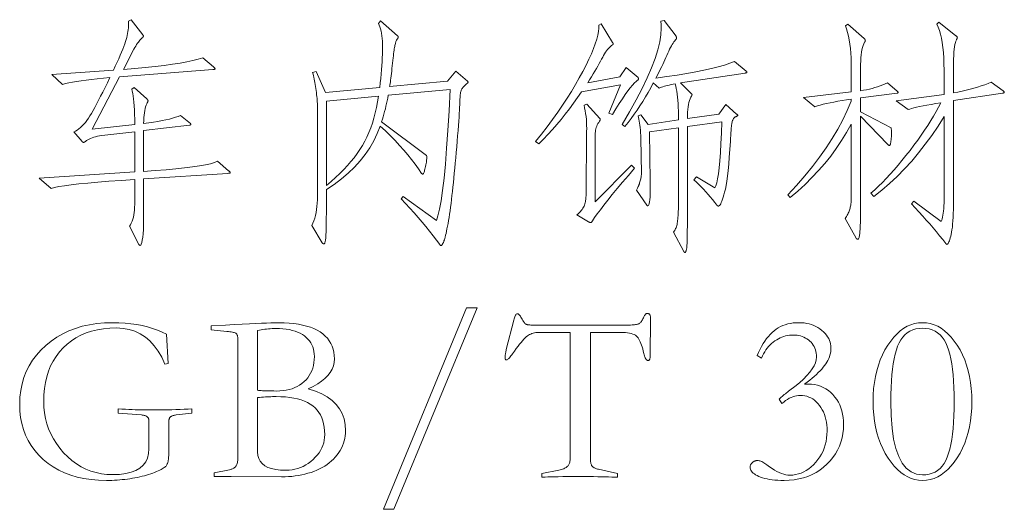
# Model space of a CAD drawing. Extents: x 0 to 1189, y 0 to 841.
# Tile 40 of 129: x 112 to 134, y 69 to 80. Entities that reach past the tile are written whole.
import ezdxf

# ---------------------------------------------------------------- set-up
doc = ezdxf.new("R2010")
doc.units = 0

msp = doc.modelspace()

# ---------------------------------------------------------------- linework, layer by layer
at = {"color": 7, "lineweight": 13}
for points in [[(116.814, 76.647), (116.821, 76.641), (116.827, 76.635), (116.833, 76.63), (116.837, 76.625), (116.841, 76.621), (116.845, 76.617), (116.847, 76.613), (116.849, 76.61), (116.85, 76.607), (116.851, 76.605), (116.85, 76.603), (116.849, 76.601), (116.846, 76.599), (116.842, 76.597), (116.837, 76.596), (116.832, 76.594), (116.825, 76.593), (116.817, 76.591), (116.808, 76.59), (116.798, 76.589), (114.961, 76.468), (114.961, 75.723), (114.96, 75.59), (114.958, 75.47), (114.954, 75.365), (114.948, 75.274), (114.941, 75.197), (114.932, 75.133), (114.922, 75.084), (114.91, 75.049), (114.897, 75.028), (114.882, 75.021), (114.878, 75.021), (114.875, 75.022), (114.873, 75.023), (114.87, 75.024), (114.867, 75.026), (114.864, 75.029), (114.862, 75.031), (114.86, 75.035), (114.857, 75.038), (114.855, 75.042), (114.649, 75.438), (114.671, 75.47), (114.691, 75.506), (114.709, 75.545), (114.724, 75.588), (114.736, 75.633), (114.747, 75.683), (114.755, 75.735), (114.761, 75.791), (114.764, 75.851), (114.765, 75.913), (114.765, 76.457), (114.473, 76.437), (114.204, 76.417), (113.961, 76.397), (113.742, 76.378), (113.547, 76.358), (113.378, 76.339), (113.232, 76.319), (113.112, 76.3), (113.016, 76.281), (112.944, 76.262), (112.686, 76.483), (114.765, 76.621), (114.765, 77.497), (114.048, 77.413), (114, 77.406), (113.956, 77.397), (113.914, 77.388), (113.874, 77.377), (113.838, 77.365), (113.804, 77.352), (113.772, 77.337), (113.743, 77.321), (113.717, 77.304), (113.694, 77.286), (113.689, 77.282), (113.684, 77.278), (113.679, 77.275), (113.674, 77.272), (113.67, 77.27), (113.666, 77.268), (113.662, 77.267), (113.658, 77.266), (113.655, 77.265), (113.652, 77.265), (113.648, 77.265), (113.645, 77.265), (113.642, 77.266), (113.639, 77.267), (113.636, 77.269), (113.633, 77.27), (113.629, 77.272), (113.626, 77.275), (113.623, 77.278), (113.62, 77.281), (113.435, 77.492), (113.474, 77.51), (113.512, 77.533), (113.549, 77.559), (113.585, 77.588), (113.621, 77.621), (113.656, 77.658), (113.69, 77.698), (113.724, 77.742), (113.757, 77.789), (113.789, 77.84), (113.822, 77.896), (113.857, 77.958), (113.895, 78.026), (113.935, 78.1), (113.978, 78.181), (114.023, 78.267), (114.07, 78.36), (114.12, 78.458), (114.172, 78.563), (114.227, 78.674), (114.083, 78.661), (113.947, 78.648), (113.821, 78.634), (113.704, 78.62), (113.596, 78.606), (113.497, 78.591), (113.407, 78.575), (113.327, 78.559), (113.255, 78.543), (113.192, 78.526), (112.96, 78.743), (114.301, 78.838), (114.343, 78.925), (114.381, 79.008), (114.417, 79.087), (114.45, 79.161), (114.479, 79.23), (114.506, 79.295), (114.529, 79.355), (114.549, 79.411), (114.566, 79.462), (114.581, 79.508), (114.593, 79.552), (114.603, 79.595), (114.612, 79.637), (114.619, 79.678), (114.624, 79.718), (114.628, 79.757), (114.631, 79.795), (114.631, 79.833), (114.631, 79.869), (114.628, 79.904), (114.692, 79.936), (114.94, 79.609), (114.943, 79.605), (114.945, 79.602), (114.948, 79.599), (114.95, 79.596), (114.952, 79.593), (114.953, 79.59), (114.954, 79.586), (114.955, 79.583), (114.955, 79.58), (114.956, 79.577), (114.955, 79.574), (114.954, 79.57), (114.953, 79.567), (114.951, 79.563), (114.949, 79.56), (114.946, 79.556), (114.943, 79.552), (114.939, 79.548), (114.934, 79.544), (114.929, 79.54), (114.913, 79.527), (114.897, 79.511), (114.88, 79.493), (114.862, 79.472), (114.845, 79.449), (114.826, 79.423), (114.808, 79.394), (114.789, 79.363), (114.769, 79.329), (114.75, 79.292), (114.523, 78.854), (114.768, 78.874), (114.997, 78.896), (115.211, 78.919), (115.408, 78.942), (115.589, 78.967), (115.754, 78.993), (115.903, 79.02), (116.036, 79.048), (116.153, 79.077), (116.254, 79.107), (116.486, 78.906), (116.492, 78.901), (116.498, 78.896), (116.503, 78.892), (116.507, 78.887), (116.51, 78.883), (116.513, 78.88), (116.515, 78.876), (116.517, 78.873), (116.518, 78.87), (116.518, 78.867), (116.518, 78.864), (116.516, 78.862), (116.514, 78.86), (116.511, 78.858), (116.506, 78.856), (116.501, 78.854), (116.495, 78.852), (116.488, 78.851), (116.48, 78.85), (116.471, 78.848), (114.433, 78.69), (113.836, 77.55), (114.765, 77.655), (114.765, 77.768), (114.763, 77.872), (114.76, 77.968), (114.755, 78.057), (114.75, 78.137), (114.743, 78.21), (114.734, 78.274), (114.725, 78.331), (114.714, 78.38), (114.702, 78.421), (114.755, 78.458), (115.029, 78.21), (115.034, 78.205), (115.039, 78.201), (115.043, 78.197), (115.046, 78.193), (115.049, 78.189), (115.052, 78.185), (115.053, 78.181), (115.055, 78.178), (115.056, 78.174), (115.056, 78.17), (115.056, 78.166), (115.055, 78.162), (115.054, 78.158), (115.053, 78.154), (115.052, 78.15), (115.05, 78.145), (115.048, 78.14), (115.046, 78.135), (115.043, 78.13), (115.04, 78.125), (115.027, 78.101), (115.015, 78.072), (115.004, 78.038), (114.994, 78), (114.986, 77.958), (114.979, 77.91), (114.972, 77.859), (114.967, 77.803), (114.963, 77.742), (114.961, 77.676), (115.071, 77.691), (115.175, 77.705), (115.272, 77.721), (115.363, 77.737), (115.446, 77.754), (115.523, 77.772), (115.593, 77.791), (115.657, 77.81), (115.713, 77.83), (115.763, 77.851), (115.98, 77.676), (115.982, 77.674), (115.983, 77.672), (115.985, 77.67), (115.986, 77.668), (115.988, 77.666), (115.989, 77.664), (115.989, 77.662), (115.99, 77.66), (115.99, 77.657), (115.99, 77.655), (115.99, 77.653), (115.989, 77.651), (115.988, 77.649), (115.986, 77.648), (115.984, 77.646), (115.981, 77.645), (115.977, 77.643), (115.973, 77.642), (115.969, 77.641), (115.964, 77.64), (114.961, 77.523), (114.961, 76.631), (115.215, 76.649), (115.449, 76.667), (115.662, 76.687), (115.854, 76.707), (116.026, 76.729), (116.176, 76.752), (116.306, 76.775), (116.415, 76.8), (116.503, 76.826), (116.571, 76.853)], [(121.765, 78.817), (122.019, 78.6), (122.022, 78.597), (122.025, 78.594), (122.027, 78.591), (122.029, 78.588), (122.031, 78.586), (122.032, 78.583), (122.033, 78.581), (122.034, 78.578), (122.035, 78.576), (122.035, 78.574), (122.035, 78.572), (122.034, 78.57), (122.033, 78.568), (122.032, 78.565), (122.031, 78.563), (122.029, 78.561), (122.027, 78.559), (122.025, 78.557), (122.022, 78.555), (122.019, 78.553), (121.999, 78.536), (121.98, 78.52), (121.963, 78.504), (121.947, 78.488), (121.933, 78.473), (121.921, 78.458), (121.91, 78.444), (121.901, 78.429), (121.893, 78.416), (121.887, 78.402), (121.882, 78.388), (121.877, 78.37), (121.873, 78.35), (121.869, 78.327), (121.866, 78.301), (121.863, 78.272), (121.86, 78.24), (121.858, 78.206), (121.856, 78.168), (121.855, 78.128), (121.854, 78.082), (121.851, 78.028), (121.848, 77.965), (121.843, 77.893), (121.838, 77.814), (121.832, 77.726), (121.825, 77.629), (121.816, 77.524), (121.807, 77.41), (121.797, 77.288), (121.787, 77.164), (121.776, 77.043), (121.766, 76.925), (121.755, 76.811), (121.745, 76.7), (121.735, 76.592), (121.725, 76.488), (121.714, 76.387), (121.704, 76.29), (121.694, 76.196), (121.684, 76.105), (121.674, 76.018), (121.663, 75.934), (121.653, 75.853), (121.642, 75.775), (121.631, 75.701), (121.62, 75.63), (121.609, 75.563), (121.598, 75.499), (121.586, 75.438), (121.575, 75.381), (121.564, 75.329), (121.554, 75.282), (121.544, 75.24), (121.535, 75.202), (121.526, 75.169), (121.518, 75.141), (121.51, 75.117), (121.503, 75.098), (121.496, 75.084), (121.49, 75.073), (121.485, 75.063), (121.48, 75.054), (121.475, 75.046), (121.471, 75.04), (121.468, 75.034), (121.465, 75.029), (121.462, 75.025), (121.461, 75.023), (121.459, 75.021), (121.458, 75.02), (121.457, 75.019), (121.456, 75.018), (121.454, 75.018), (121.453, 75.017), (121.451, 75.017), (121.449, 75.016), (121.447, 75.016), (121.446, 75.016), (121.443, 75.016), (121.441, 75.016), (121.439, 75.017), (121.437, 75.018), (121.434, 75.019), (121.432, 75.021), (121.429, 75.023), (121.426, 75.026), (121.423, 75.029), (121.42, 75.033), (121.417, 75.037), (121.346, 75.134), (121.272, 75.232), (121.195, 75.331), (121.116, 75.43), (121.033, 75.529), (120.948, 75.629), (120.859, 75.73), (120.768, 75.831), (120.674, 75.933), (120.578, 76.035), (120.62, 76.082), (121.343, 75.56), (121.379, 75.664), (121.414, 75.809), (121.448, 75.994), (121.48, 76.219), (121.511, 76.485), (121.54, 76.79), (121.568, 77.136), (121.595, 77.523), (121.62, 77.949), (121.644, 78.416), (120.293, 78.289), (120.282, 78.229), (120.27, 78.17), (120.258, 78.111), (120.244, 78.052), (120.231, 77.995), (120.216, 77.937), (120.201, 77.881), (120.184, 77.824), (120.168, 77.769), (120.15, 77.713), (121.132, 76.98), (121.134, 76.965), (121.134, 76.948), (121.134, 76.929), (121.133, 76.909), (121.131, 76.886), (121.128, 76.861), (121.125, 76.834), (121.12, 76.806), (121.115, 76.775), (121.108, 76.742), (121.101, 76.71), (121.095, 76.681), (121.088, 76.656), (121.082, 76.634), (121.076, 76.615), (121.07, 76.6), (121.064, 76.588), (121.058, 76.58), (121.053, 76.575), (121.048, 76.573), (121.044, 76.573), (121.041, 76.574), (121.038, 76.575), (121.036, 76.576), (121.033, 76.577), (121.03, 76.579), (121.028, 76.581), (121.026, 76.583), (121.023, 76.586), (121.021, 76.589), (120.954, 76.689), (120.882, 76.789), (120.805, 76.89), (120.722, 76.992), (120.634, 77.094), (120.542, 77.198), (120.444, 77.302), (120.34, 77.407), (120.232, 77.512), (120.118, 77.618), (120.054, 77.456), (119.979, 77.3), (119.891, 77.148), (119.792, 77.002), (119.68, 76.861), (119.557, 76.725), (119.422, 76.595), (119.275, 76.47), (119.117, 76.35), (118.946, 76.235), (118.946, 76.054), (118.946, 75.889), (118.945, 75.74), (118.944, 75.609), (118.942, 75.494), (118.941, 75.395), (118.939, 75.314), (118.936, 75.249), (118.934, 75.2), (118.931, 75.169), (118.927, 75.147), (118.924, 75.127), (118.921, 75.11), (118.917, 75.095), (118.913, 75.082), (118.91, 75.071), (118.906, 75.063), (118.902, 75.057), (118.898, 75.054), (118.894, 75.053), (118.89, 75.053), (118.885, 75.054), (118.881, 75.055), (118.878, 75.056), (118.874, 75.058), (118.87, 75.06), (118.867, 75.063), (118.863, 75.066), (118.86, 75.07), (118.857, 75.074), (118.63, 75.454), (118.653, 75.504), (118.673, 75.557), (118.692, 75.613), (118.707, 75.673), (118.721, 75.735), (118.732, 75.801), (118.74, 75.869), (118.746, 75.941), (118.75, 76.015), (118.751, 76.093), (118.751, 78.02), (118.751, 78.049), (118.75, 78.08), (118.749, 78.113), (118.746, 78.148), (118.744, 78.184), (118.741, 78.222), (118.737, 78.262), (118.733, 78.303), (118.728, 78.347), (118.722, 78.392), (118.716, 78.437), (118.71, 78.481), (118.703, 78.524), (118.696, 78.565), (118.688, 78.605), (118.681, 78.644), (118.672, 78.681), (118.664, 78.717), (118.655, 78.752), (118.646, 78.785), (118.725, 78.806), (118.925, 78.347), (120.108, 78.458), (120.12, 78.56), (120.131, 78.658), (120.14, 78.754), (120.148, 78.846), (120.155, 78.935), (120.161, 79.021), (120.165, 79.103), (120.169, 79.182), (120.171, 79.259), (120.171, 79.331), (120.17, 79.401), (120.168, 79.466), (120.163, 79.528), (120.157, 79.586), (120.149, 79.64), (120.139, 79.69), (120.127, 79.736), (120.114, 79.778), (120.099, 79.817), (120.081, 79.851), (120.129, 79.91), (120.498, 79.587), (120.502, 79.584), (120.504, 79.581), (120.507, 79.578), (120.509, 79.575), (120.51, 79.572), (120.512, 79.569), (120.513, 79.567), (120.514, 79.564), (120.514, 79.561), (120.514, 79.558), (120.514, 79.556), (120.513, 79.552), (120.512, 79.548), (120.51, 79.544), (120.507, 79.539), (120.504, 79.533), (120.5, 79.527), (120.496, 79.52), (120.491, 79.513), (120.485, 79.506), (120.48, 79.497), (120.474, 79.487), (120.469, 79.475), (120.463, 79.463), (120.458, 79.448), (120.453, 79.432), (120.449, 79.415), (120.444, 79.397), (120.439, 79.377), (120.435, 79.355), (120.431, 79.331), (120.426, 79.303), (120.422, 79.271), (120.417, 79.234), (120.411, 79.194), (120.406, 79.15), (120.4, 79.102), (120.395, 79.049), (120.389, 78.993), (120.382, 78.933), (120.376, 78.872), (120.37, 78.815), (120.364, 78.761), (120.358, 78.711), (120.352, 78.664), (120.346, 78.62), (120.341, 78.58), (120.335, 78.543), (120.33, 78.509), (120.324, 78.479), (121.586, 78.595)], [(128.1, 78.817), (128.103, 78.814), (128.106, 78.811), (128.108, 78.808), (128.11, 78.805), (128.112, 78.802), (128.114, 78.8), (128.115, 78.797), (128.116, 78.795), (128.116, 78.793), (128.116, 78.79), (128.116, 78.788), (128.115, 78.786), (128.113, 78.784), (128.11, 78.783), (128.107, 78.781), (128.103, 78.78), (128.098, 78.778), (128.092, 78.777), (128.086, 78.776), (128.079, 78.775), (126.67, 78.558), (126.902, 78.331), (126.905, 78.328), (126.908, 78.325), (126.91, 78.322), (126.912, 78.319), (126.914, 78.316), (126.915, 78.313), (126.916, 78.31), (126.917, 78.307), (126.918, 78.305), (126.918, 78.302), (126.918, 78.299), (126.917, 78.297), (126.917, 78.294), (126.916, 78.291), (126.915, 78.288), (126.914, 78.285), (126.913, 78.282), (126.911, 78.279), (126.909, 78.276), (126.907, 78.273), (126.89, 78.246), (126.875, 78.215), (126.861, 78.178), (126.85, 78.136), (126.84, 78.09), (126.832, 78.038), (126.826, 77.981), (126.821, 77.92), (126.818, 77.853), (126.817, 77.782), (127.504, 77.877), (127.657, 78.088), (127.889, 77.882), (127.894, 77.879), (127.899, 77.876), (127.903, 77.873), (127.906, 77.87), (127.909, 77.867), (127.911, 77.864), (127.913, 77.861), (127.914, 77.859), (127.915, 77.856), (127.916, 77.853), (127.915, 77.851), (127.914, 77.848), (127.911, 77.845), (127.908, 77.842), (127.904, 77.839), (127.899, 77.836), (127.894, 77.832), (127.887, 77.829), (127.879, 77.825), (127.871, 77.822), (127.862, 77.817), (127.854, 77.812), (127.846, 77.806), (127.838, 77.799), (127.831, 77.791), (127.824, 77.782), (127.818, 77.772), (127.812, 77.762), (127.807, 77.75), (127.802, 77.737), (127.797, 77.723), (127.793, 77.706), (127.789, 77.686), (127.785, 77.665), (127.782, 77.64), (127.778, 77.613), (127.775, 77.584), (127.772, 77.552), (127.77, 77.518), (127.768, 77.481), (127.756, 77.288), (127.744, 77.108), (127.731, 76.943), (127.718, 76.791), (127.704, 76.654), (127.69, 76.53), (127.676, 76.421), (127.661, 76.326), (127.646, 76.244), (127.63, 76.177), (127.615, 76.12), (127.6, 76.069), (127.585, 76.024), (127.571, 75.985), (127.557, 75.952), (127.543, 75.924), (127.53, 75.903), (127.517, 75.888), (127.505, 75.879), (127.493, 75.876), (127.49, 75.877), (127.487, 75.877), (127.484, 75.878), (127.481, 75.88), (127.477, 75.882), (127.474, 75.884), (127.471, 75.887), (127.468, 75.89), (127.465, 75.893), (127.462, 75.897), (127.414, 75.958), (127.365, 76.017), (127.317, 76.075), (127.267, 76.132), (127.217, 76.188), (127.167, 76.242), (127.116, 76.295), (127.065, 76.347), (127.013, 76.397), (126.96, 76.446), (127.013, 76.51), (127.419, 76.272), (127.44, 76.315), (127.459, 76.38), (127.477, 76.468), (127.494, 76.578), (127.509, 76.71), (127.523, 76.865), (127.536, 77.042), (127.548, 77.242), (127.558, 77.464), (127.567, 77.708), (126.817, 77.608), (126.817, 75.66), (126.817, 75.545), (126.817, 75.439), (126.816, 75.344), (126.815, 75.26), (126.814, 75.185), (126.812, 75.12), (126.81, 75.066), (126.807, 75.021), (126.805, 74.987), (126.802, 74.963), (126.798, 74.945), (126.795, 74.929), (126.792, 74.915), (126.789, 74.902), (126.785, 74.892), (126.782, 74.883), (126.778, 74.877), (126.775, 74.872), (126.771, 74.869), (126.767, 74.868), (126.764, 74.868), (126.76, 74.869), (126.757, 74.87), (126.754, 74.871), (126.751, 74.873), (126.748, 74.876), (126.745, 74.878), (126.743, 74.882), (126.741, 74.885), (126.738, 74.889), (126.517, 75.311), (126.529, 75.328), (126.54, 75.346), (126.551, 75.364), (126.561, 75.385), (126.569, 75.406), (126.577, 75.428), (126.585, 75.452), (126.591, 75.477), (126.596, 75.503), (126.601, 75.531), (126.605, 75.56), (126.609, 75.593), (126.612, 75.63), (126.615, 75.67), (126.617, 75.713), (126.619, 75.76), (126.62, 75.81), (126.621, 75.864), (126.622, 75.921), (126.622, 75.982), (126.622, 77.581), (125.994, 77.492), (126.005, 76.42), (126.006, 76.318), (126.006, 76.226), (126.005, 76.145), (126.002, 76.075), (125.998, 76.016), (125.992, 75.968), (125.986, 75.93), (125.978, 75.903), (125.968, 75.887), (125.957, 75.882), (125.954, 75.882), (125.951, 75.882), (125.948, 75.883), (125.945, 75.884), (125.942, 75.886), (125.94, 75.887), (125.937, 75.889), (125.935, 75.892), (125.933, 75.894), (125.931, 75.897), (125.704, 76.225), (125.713, 76.239), (125.722, 76.254), (125.731, 76.27), (125.739, 76.286), (125.747, 76.304), (125.755, 76.322), (125.762, 76.341), (125.77, 76.362), (125.776, 76.382), (125.783, 76.404), (125.789, 76.426), (125.794, 76.447), (125.799, 76.467), (125.803, 76.486), (125.807, 76.505), (125.809, 76.522), (125.812, 76.539), (125.813, 76.555), (125.814, 76.57), (125.814, 76.584), (125.804, 77.354), (125.801, 77.416), (125.798, 77.475), (125.794, 77.532), (125.789, 77.585), (125.783, 77.636), (125.776, 77.683), (125.768, 77.728), (125.76, 77.77), (125.751, 77.809), (125.741, 77.845), (125.804, 77.867), (125.962, 77.655), (126.622, 77.756), (126.622, 77.861), (126.621, 77.947), (126.619, 78.028), (126.616, 78.106), (126.61, 78.18), (126.604, 78.249), (126.596, 78.315), (126.586, 78.376), (126.575, 78.434), (126.562, 78.487), (126.548, 78.537), (126.504, 78.529), (126.462, 78.522), (126.422, 78.513), (126.384, 78.505), (126.349, 78.496), (126.316, 78.487), (126.285, 78.477), (126.256, 78.468), (126.229, 78.458), (126.205, 78.447), (126.073, 78.558), (126.018, 78.455), (125.961, 78.353), (125.902, 78.254), (125.843, 78.156), (125.781, 78.061), (125.719, 77.967), (125.655, 77.876), (125.59, 77.786), (125.523, 77.699), (125.456, 77.613), (125.392, 77.655), (125.555, 77.932), (125.7, 78.194), (125.828, 78.44), (125.939, 78.672), (126.034, 78.889), (126.111, 79.091), (126.17, 79.279), (126.213, 79.451), (126.239, 79.609), (126.247, 79.751), (126.247, 79.766), (126.247, 79.781), (126.246, 79.796), (126.246, 79.811), (126.245, 79.826), (126.244, 79.842), (126.242, 79.857), (126.241, 79.873), (126.239, 79.888), (126.237, 79.904), (126.311, 79.92), (126.569, 79.577), (126.571, 79.573), (126.573, 79.569), (126.575, 79.564), (126.576, 79.56), (126.577, 79.556), (126.578, 79.553), (126.579, 79.549), (126.58, 79.545), (126.58, 79.541), (126.58, 79.537), (126.58, 79.534), (126.579, 79.53), (126.578, 79.526), (126.577, 79.522), (126.575, 79.518), (126.572, 79.514), (126.57, 79.51), (126.566, 79.506), (126.563, 79.502), (126.559, 79.498), (126.542, 79.477), (126.524, 79.454), (126.506, 79.427), (126.488, 79.398), (126.469, 79.366), (126.45, 79.33), (126.43, 79.292), (126.41, 79.251), (126.39, 79.207), (126.369, 79.16), (126.347, 79.111), (126.326, 79.062), (126.303, 79.013), (126.28, 78.964), (126.257, 78.914), (126.233, 78.865), (126.208, 78.815), (126.183, 78.765), (126.157, 78.714), (126.131, 78.664), (126.371, 78.696), (126.595, 78.729), (126.804, 78.763), (126.999, 78.798), (127.178, 78.834), (127.342, 78.871), (127.491, 78.909), (127.625, 78.947), (127.743, 78.987), (127.847, 79.028)], [(133.701, 78.384), (133.706, 78.381), (133.711, 78.378), (133.715, 78.375), (133.718, 78.372), (133.721, 78.369), (133.724, 78.366), (133.725, 78.363), (133.727, 78.36), (133.727, 78.357), (133.728, 78.355), (133.727, 78.352), (133.726, 78.35), (133.724, 78.348), (133.722, 78.346), (133.719, 78.344), (133.714, 78.342), (133.71, 78.34), (133.704, 78.339), (133.698, 78.337), (133.691, 78.336), (132.619, 78.173), (132.619, 75.998), (132.619, 75.897), (132.617, 75.803), (132.615, 75.714), (132.611, 75.632), (132.607, 75.555), (132.601, 75.484), (132.595, 75.42), (132.587, 75.361), (132.579, 75.308), (132.569, 75.261), (132.559, 75.22), (132.549, 75.182), (132.54, 75.15), (132.53, 75.121), (132.521, 75.097), (132.512, 75.077), (132.503, 75.062), (132.494, 75.051), (132.485, 75.044), (132.477, 75.042), (132.474, 75.042), (132.472, 75.043), (132.47, 75.044), (132.467, 75.046), (132.465, 75.048), (132.462, 75.05), (132.459, 75.053), (132.456, 75.056), (132.453, 75.059), (132.45, 75.063), (132.385, 75.147), (132.317, 75.231), (132.248, 75.316), (132.176, 75.401), (132.102, 75.487), (132.026, 75.573), (131.948, 75.66), (131.867, 75.748), (131.785, 75.835), (131.701, 75.924), (131.753, 75.987), (132.35, 75.544), (132.362, 75.569), (132.373, 75.6), (132.382, 75.635), (132.39, 75.675), (132.397, 75.719), (132.403, 75.769), (132.408, 75.823), (132.411, 75.882), (132.413, 75.945), (132.413, 76.014), (132.413, 77.83), (132.282, 77.619), (132.146, 77.417), (132.005, 77.222), (131.859, 77.036), (131.709, 76.857), (131.553, 76.686), (131.393, 76.523), (131.227, 76.368), (131.057, 76.221), (130.882, 76.082), (130.819, 76.156), (130.902, 76.231), (130.985, 76.31), (131.069, 76.393), (131.153, 76.48), (131.238, 76.572), (131.324, 76.667), (131.41, 76.767), (131.496, 76.871), (131.584, 76.979), (131.672, 77.09), (131.758, 77.203), (131.84, 77.314), (131.917, 77.423), (131.991, 77.53), (132.06, 77.634), (132.125, 77.737), (132.187, 77.837), (132.243, 77.935), (132.296, 78.031), (132.345, 78.125), (132.235, 78.108), (132.134, 78.092), (132.041, 78.076), (131.957, 78.061), (131.881, 78.046), (131.814, 78.031), (131.756, 78.017), (131.706, 78.004), (131.665, 77.99), (131.632, 77.977), (131.368, 78.167), (132.413, 78.305), (132.413, 78.838), (132.412, 78.973), (132.407, 79.101), (132.399, 79.22), (132.388, 79.332), (132.374, 79.436), (132.356, 79.532), (132.336, 79.619), (132.312, 79.699), (132.285, 79.771), (132.255, 79.836), (132.302, 79.883), (132.672, 79.587), (132.678, 79.583), (132.683, 79.579), (132.688, 79.575), (132.692, 79.571), (132.696, 79.567), (132.699, 79.563), (132.701, 79.559), (132.702, 79.555), (132.703, 79.552), (132.704, 79.548), (132.703, 79.544), (132.703, 79.54), (132.702, 79.536), (132.7, 79.531), (132.698, 79.526), (132.696, 79.521), (132.693, 79.516), (132.69, 79.51), (132.687, 79.504), (132.683, 79.498), (132.67, 79.471), (132.66, 79.437), (132.65, 79.395), (132.642, 79.347), (132.635, 79.291), (132.629, 79.227), (132.625, 79.157), (132.622, 79.079), (132.62, 78.994), (132.619, 78.901), (132.619, 78.342), (132.714, 78.36), (132.806, 78.38), (132.895, 78.4), (132.982, 78.422), (133.065, 78.445), (133.146, 78.468), (133.224, 78.493), (133.3, 78.519), (133.373, 78.546), (133.443, 78.574)], [(125.741, 78.674), (125.743, 78.672), (125.744, 78.67), (125.746, 78.667), (125.747, 78.665), (125.748, 78.662), (125.749, 78.66), (125.75, 78.657), (125.751, 78.654), (125.751, 78.651), (125.751, 78.648), (125.751, 78.645), (125.75, 78.641), (125.749, 78.638), (125.748, 78.635), (125.746, 78.632), (125.744, 78.629), (125.741, 78.626), (125.738, 78.622), (125.734, 78.619), (125.73, 78.616), (125.698, 78.593), (125.661, 78.558), (125.619, 78.511), (125.571, 78.454), (125.519, 78.385), (125.461, 78.305), (125.399, 78.214), (125.331, 78.111), (125.259, 77.997), (125.181, 77.872), (125.107, 77.903), (125.36, 78.516), (124.511, 78.363), (124.423, 78.238), (124.335, 78.117), (124.245, 77.997), (124.154, 77.88), (124.062, 77.766), (123.968, 77.655), (123.873, 77.545), (123.777, 77.439), (123.68, 77.335), (123.581, 77.233), (123.508, 77.281), (123.637, 77.444), (123.76, 77.605), (123.877, 77.764), (123.989, 77.92), (124.095, 78.074), (124.195, 78.226), (124.289, 78.375), (124.378, 78.522), (124.46, 78.667), (124.537, 78.809), (124.607, 78.946), (124.669, 79.075), (124.724, 79.195), (124.77, 79.308), (124.809, 79.413), (124.84, 79.509), (124.863, 79.598), (124.878, 79.678), (124.886, 79.75), (124.885, 79.814), (124.938, 79.846), (125.186, 79.44), (125.189, 79.436), (125.192, 79.432), (125.194, 79.428), (125.196, 79.424), (125.198, 79.421), (125.2, 79.418), (125.201, 79.415), (125.201, 79.413), (125.202, 79.41), (125.202, 79.408), (125.202, 79.406), (125.201, 79.404), (125.201, 79.402), (125.2, 79.4), (125.198, 79.397), (125.196, 79.395), (125.194, 79.393), (125.192, 79.391), (125.189, 79.389), (125.186, 79.387), (125.164, 79.371), (125.142, 79.353), (125.12, 79.332), (125.098, 79.309), (125.077, 79.284), (125.055, 79.256), (125.034, 79.226), (125.012, 79.194), (124.991, 79.16), (124.97, 79.123), (124.947, 79.077), (124.921, 79.03), (124.894, 78.979), (124.864, 78.927), (124.833, 78.872), (124.799, 78.815), (124.763, 78.756), (124.725, 78.694), (124.685, 78.63), (124.643, 78.563), (125.345, 78.69), (125.482, 78.896)], [(131.394, 78.379), (131.398, 78.374), (131.402, 78.371), (131.405, 78.367), (131.408, 78.364), (131.41, 78.361), (131.412, 78.358), (131.414, 78.355), (131.415, 78.353), (131.415, 78.351), (131.416, 78.35), (131.415, 78.348), (131.414, 78.346), (131.413, 78.345), (131.411, 78.344), (131.409, 78.342), (131.406, 78.341), (131.403, 78.34), (131.399, 78.339), (131.394, 78.337), (131.389, 78.336), (130.592, 78.231), (130.592, 77.93), (131.262, 77.581), (131.263, 77.566), (131.264, 77.55), (131.265, 77.535), (131.266, 77.52), (131.266, 77.505), (131.267, 77.49), (131.267, 77.476), (131.268, 77.462), (131.268, 77.447), (131.268, 77.434), (131.268, 77.42), (131.267, 77.406), (131.267, 77.391), (131.266, 77.376), (131.264, 77.361), (131.263, 77.346), (131.261, 77.33), (131.259, 77.314), (131.257, 77.297), (131.255, 77.281), (131.252, 77.264), (131.249, 77.25), (131.246, 77.237), (131.244, 77.226), (131.241, 77.217), (131.238, 77.21), (131.235, 77.204), (131.232, 77.199), (131.229, 77.197), (131.225, 77.196), (131.222, 77.196), (131.219, 77.197), (131.216, 77.198), (131.212, 77.199), (131.208, 77.201), (131.205, 77.204), (131.201, 77.206), (131.197, 77.21), (131.193, 77.213), (131.189, 77.217), (130.592, 77.835), (130.592, 75.85), (130.592, 75.772), (130.591, 75.7), (130.591, 75.632), (130.59, 75.569), (130.589, 75.512), (130.587, 75.46), (130.586, 75.412), (130.584, 75.37), (130.581, 75.333), (130.579, 75.301), (130.576, 75.273), (130.573, 75.248), (130.569, 75.226), (130.564, 75.206), (130.56, 75.19), (130.554, 75.177), (130.549, 75.166), (130.542, 75.159), (130.536, 75.155), (130.529, 75.153), (130.525, 75.153), (130.522, 75.154), (130.519, 75.155), (130.516, 75.157), (130.513, 75.16), (130.51, 75.163), (130.507, 75.166), (130.503, 75.17), (130.5, 75.174), (130.497, 75.179), (130.259, 75.607), (130.275, 75.63), (130.289, 75.653), (130.302, 75.676), (130.314, 75.698), (130.325, 75.721), (130.335, 75.743), (130.344, 75.765), (130.352, 75.786), (130.359, 75.808), (130.365, 75.829), (130.37, 75.851), (130.375, 75.874), (130.378, 75.9), (130.382, 75.927), (130.385, 75.955), (130.387, 75.986), (130.389, 76.018), (130.39, 76.052), (130.391, 76.087), (130.391, 76.124), (130.391, 77.661), (130.29, 77.48), (130.181, 77.305), (130.065, 77.134), (129.943, 76.967), (129.813, 76.805), (129.677, 76.648), (129.533, 76.496), (129.383, 76.348), (129.225, 76.205), (129.061, 76.066), (129.008, 76.124), (129.198, 76.328), (129.376, 76.532), (129.543, 76.736), (129.698, 76.94), (129.842, 77.143), (129.975, 77.347), (130.096, 77.551), (130.206, 77.755), (130.304, 77.958), (130.391, 78.162), (130.391, 78.204), (130.289, 78.189), (130.192, 78.174), (130.1, 78.159), (130.013, 78.143), (129.931, 78.127), (129.854, 78.11), (129.781, 78.093), (129.714, 78.076), (129.652, 78.059), (129.594, 78.041), (129.351, 78.241), (130.391, 78.363), (130.391, 78.875), (130.39, 78.991), (130.386, 79.103), (130.38, 79.209), (130.371, 79.31), (130.36, 79.405), (130.346, 79.496), (130.329, 79.581), (130.31, 79.66), (130.289, 79.735), (130.265, 79.804), (130.318, 79.836), (130.671, 79.524), (130.676, 79.52), (130.681, 79.516), (130.685, 79.512), (130.688, 79.508), (130.691, 79.504), (130.693, 79.5), (130.695, 79.496), (130.697, 79.492), (130.697, 79.488), (130.698, 79.485), (130.697, 79.481), (130.697, 79.477), (130.696, 79.473), (130.695, 79.469), (130.694, 79.465), (130.692, 79.461), (130.69, 79.457), (130.687, 79.453), (130.685, 79.449), (130.682, 79.445), (130.665, 79.412), (130.649, 79.374), (130.636, 79.33), (130.624, 79.282), (130.614, 79.229), (130.606, 79.17), (130.6, 79.106), (130.596, 79.038), (130.593, 78.964), (130.592, 78.885), (130.592, 78.389), (130.658, 78.399), (130.722, 78.411), (130.785, 78.425), (130.846, 78.44), (130.906, 78.456), (130.965, 78.475), (131.021, 78.494), (131.077, 78.516), (131.131, 78.539), (131.183, 78.563)], [(120.081, 78.268), (118.946, 78.162), (118.946, 76.325), (119.048, 76.411), (119.145, 76.497), (119.237, 76.583), (119.323, 76.67), (119.404, 76.757), (119.48, 76.844), (119.55, 76.931), (119.615, 77.019), (119.676, 77.108), (119.73, 77.196), (119.781, 77.287), (119.828, 77.381), (119.872, 77.479), (119.912, 77.58), (119.949, 77.686), (119.982, 77.795), (120.012, 77.907), (120.039, 78.024), (120.062, 78.144)], [(125.667, 76.705), (125.53, 76.546), (125.404, 76.397), (125.287, 76.258), (125.18, 76.128), (125.083, 76.008), (124.996, 75.898), (124.919, 75.798), (124.852, 75.707), (124.795, 75.626), (124.748, 75.554), (124.744, 75.547), (124.74, 75.541), (124.735, 75.535), (124.731, 75.531), (124.727, 75.527), (124.723, 75.523), (124.719, 75.521), (124.714, 75.519), (124.71, 75.518), (124.706, 75.517), (124.702, 75.518), (124.697, 75.518), (124.693, 75.519), (124.689, 75.52), (124.685, 75.521), (124.681, 75.523), (124.676, 75.525), (124.672, 75.527), (124.668, 75.53), (124.664, 75.533), (124.405, 75.686), (124.433, 75.71), (124.459, 75.733), (124.483, 75.756), (124.504, 75.78), (124.523, 75.804), (124.54, 75.828), (124.554, 75.851), (124.565, 75.875), (124.575, 75.9), (124.582, 75.924), (124.587, 75.948), (124.592, 75.973), (124.597, 75.998), (124.6, 76.023), (124.604, 76.048), (124.606, 76.073), (124.608, 76.099), (124.61, 76.125), (124.611, 76.151), (124.611, 76.177), (124.616, 77.428), (124.619, 77.498), (124.621, 77.566), (124.62, 77.633), (124.618, 77.699), (124.614, 77.764), (124.607, 77.827), (124.599, 77.89), (124.589, 77.952), (124.577, 78.013), (124.563, 78.072), (124.627, 78.094), (124.906, 77.787), (124.909, 77.784), (124.91, 77.781), (124.912, 77.778), (124.913, 77.775), (124.914, 77.773), (124.915, 77.77), (124.916, 77.768), (124.917, 77.765), (124.917, 77.763), (124.917, 77.761), (124.917, 77.759), (124.916, 77.756), (124.916, 77.753), (124.915, 77.75), (124.913, 77.746), (124.911, 77.743), (124.909, 77.738), (124.907, 77.734), (124.904, 77.729), (124.901, 77.724), (124.883, 77.698), (124.867, 77.672), (124.853, 77.645), (124.84, 77.617), (124.83, 77.588), (124.821, 77.559), (124.815, 77.528), (124.81, 77.498), (124.807, 77.466), (124.806, 77.434), (124.806, 75.971), (125.598, 76.768)], [(122.003, 73.659), (122.23, 73.659), (120.414, 69.272), (120.192, 69.272)], [(123.032, 73.395), (123.04, 73.421), (123.047, 73.445), (123.055, 73.465), (123.063, 73.483), (123.071, 73.498), (123.079, 73.51), (123.087, 73.52), (123.095, 73.527), (123.103, 73.531), (123.112, 73.532), (123.119, 73.531), (123.127, 73.528), (123.136, 73.522), (123.145, 73.514), (123.155, 73.503), (123.165, 73.491), (123.176, 73.476), (123.188, 73.458), (123.2, 73.438), (123.212, 73.416), (123.221, 73.398), (123.231, 73.381), (123.24, 73.366), (123.249, 73.353), (123.258, 73.34), (123.267, 73.33), (123.276, 73.321), (123.285, 73.313), (123.293, 73.307), (123.302, 73.303), (123.311, 73.299), (123.322, 73.296), (123.334, 73.293), (123.348, 73.291), (123.364, 73.289), (123.381, 73.287), (123.4, 73.286), (123.42, 73.285), (123.442, 73.285), (123.465, 73.284), (125.508, 73.284), (125.545, 73.285), (125.579, 73.285), (125.61, 73.287), (125.639, 73.289), (125.665, 73.292), (125.689, 73.295), (125.71, 73.299), (125.728, 73.303), (125.743, 73.308), (125.756, 73.313), (125.768, 73.32), (125.779, 73.329), (125.791, 73.339), (125.802, 73.351), (125.813, 73.365), (125.824, 73.381), (125.835, 73.399), (125.846, 73.419), (125.857, 73.44), (125.867, 73.464), (125.874, 73.478), (125.881, 73.49), (125.888, 73.501), (125.895, 73.511), (125.903, 73.519), (125.911, 73.526), (125.919, 73.531), (125.928, 73.535), (125.937, 73.537), (125.946, 73.538), (125.96, 73.537), (125.971, 73.533), (125.981, 73.528), (125.99, 73.521), (125.998, 73.511), (126.004, 73.5), (126.009, 73.486), (126.012, 73.47), (126.014, 73.452), (126.015, 73.432), (126.005, 72.598), (126.004, 72.582), (126.003, 72.568), (126.001, 72.555), (125.998, 72.544), (125.994, 72.535), (125.989, 72.527), (125.984, 72.521), (125.978, 72.517), (125.97, 72.514), (125.962, 72.514), (125.951, 72.515), (125.94, 72.52), (125.929, 72.527), (125.919, 72.538), (125.91, 72.552), (125.9, 72.569), (125.891, 72.589), (125.883, 72.612), (125.875, 72.638), (125.867, 72.667), (125.855, 72.717), (125.843, 72.764), (125.83, 72.808), (125.817, 72.848), (125.803, 72.886), (125.788, 72.92), (125.773, 72.951), (125.757, 72.979), (125.741, 73.004), (125.725, 73.026), (125.706, 73.045), (125.683, 73.062), (125.656, 73.077), (125.626, 73.09), (125.591, 73.101), (125.553, 73.11), (125.511, 73.117), (125.465, 73.122), (125.414, 73.125), (125.36, 73.126), (124.701, 73.126), (124.701, 70.407), (124.701, 70.38), (124.702, 70.354), (124.704, 70.33), (124.706, 70.308), (124.709, 70.288), (124.713, 70.27), (124.717, 70.254), (124.723, 70.24), (124.728, 70.228), (124.735, 70.217), (124.743, 70.208), (124.752, 70.199), (124.762, 70.191), (124.775, 70.183), (124.788, 70.175), (124.804, 70.168), (124.82, 70.161), (124.839, 70.155), (124.859, 70.149), (124.88, 70.143), (125.292, 70.054), (125.292, 69.969), (125.233, 69.972), (125.169, 69.975), (125.1, 69.977), (125.026, 69.979), (124.946, 69.981), (124.861, 69.982), (124.771, 69.983), (124.675, 69.984), (124.574, 69.985), (124.468, 69.985), (124.335, 69.985), (124.212, 69.984), (124.102, 69.983), (124.002, 69.982), (123.914, 69.981), (123.837, 69.979), (123.772, 69.977), (123.718, 69.975), (123.676, 69.972), (123.645, 69.969), (123.645, 70.054), (124.014, 70.127), (124.044, 70.134), (124.071, 70.141), (124.097, 70.149), (124.12, 70.157), (124.141, 70.166), (124.16, 70.176), (124.177, 70.186), (124.192, 70.197), (124.204, 70.208), (124.215, 70.22), (124.224, 70.233), (124.232, 70.247), (124.239, 70.263), (124.245, 70.28), (124.251, 70.298), (124.255, 70.318), (124.258, 70.34), (124.261, 70.363), (124.262, 70.387), (124.262, 70.413), (124.262, 73.126), (123.613, 73.126), (123.579, 73.126), (123.546, 73.124), (123.514, 73.121), (123.484, 73.116), (123.455, 73.109), (123.427, 73.1), (123.4, 73.089), (123.375, 73.077), (123.351, 73.063), (123.328, 73.047), (123.305, 73.028), (123.28, 73.004), (123.253, 72.977), (123.223, 72.945), (123.192, 72.908), (123.159, 72.867), (123.124, 72.822), (123.086, 72.773), (123.047, 72.719), (123.006, 72.661), (122.988, 72.635), (122.97, 72.612), (122.954, 72.591), (122.938, 72.574), (122.924, 72.558), (122.911, 72.546), (122.899, 72.536), (122.888, 72.53), (122.878, 72.526), (122.869, 72.524), (122.864, 72.525), (122.859, 72.526), (122.855, 72.529), (122.852, 72.533), (122.849, 72.539), (122.847, 72.545), (122.845, 72.553), (122.843, 72.561), (122.843, 72.571), (122.842, 72.582), (122.843, 72.594), (122.843, 72.608), (122.845, 72.622), (122.847, 72.637), (122.849, 72.653), (122.852, 72.671), (122.855, 72.689), (122.859, 72.709), (122.864, 72.729), (122.869, 72.751)], [(116.011, 71.363), (115.668, 71.326), (115.651, 71.323), (115.634, 71.321), (115.619, 71.318), (115.605, 71.314), (115.592, 71.31), (115.58, 71.306), (115.57, 71.301), (115.56, 71.295), (115.552, 71.29), (115.544, 71.284), (115.538, 71.277), (115.532, 71.269), (115.527, 71.261), (115.522, 71.251), (115.518, 71.241), (115.515, 71.23), (115.513, 71.219), (115.511, 71.206), (115.51, 71.192), (115.51, 71.178), (115.51, 70.592), (115.51, 70.556), (115.509, 70.523), (115.509, 70.492), (115.508, 70.463), (115.507, 70.436), (115.506, 70.412), (115.505, 70.39), (115.503, 70.371), (115.501, 70.354), (115.499, 70.339), (115.497, 70.325), (115.494, 70.312), (115.49, 70.299), (115.486, 70.286), (115.481, 70.273), (115.476, 70.261), (115.47, 70.249), (115.464, 70.237), (115.457, 70.226), (115.449, 70.215), (115.439, 70.203), (115.426, 70.191), (115.41, 70.179), (115.39, 70.166), (115.367, 70.153), (115.341, 70.139), (115.311, 70.124), (115.278, 70.109), (115.241, 70.093), (115.201, 70.077), (115.159, 70.061), (115.115, 70.046), (115.07, 70.031), (115.024, 70.017), (114.976, 70.004), (114.927, 69.991), (114.877, 69.98), (114.825, 69.968), (114.772, 69.958), (114.718, 69.948), (114.663, 69.939), (114.607, 69.931), (114.551, 69.924), (114.495, 69.918), (114.438, 69.912), (114.381, 69.908), (114.323, 69.905), (114.265, 69.902), (114.207, 69.901), (114.148, 69.9), (113.978, 69.905), (113.816, 69.919), (113.66, 69.942), (113.512, 69.974), (113.37, 70.015), (113.236, 70.066), (113.109, 70.125), (112.989, 70.194), (112.876, 70.272), (112.77, 70.36), (112.673, 70.454), (112.586, 70.555), (112.509, 70.66), (112.442, 70.772), (112.386, 70.889), (112.34, 71.012), (112.304, 71.14), (112.278, 71.274), (112.263, 71.413), (112.258, 71.558), (112.264, 71.712), (112.281, 71.861), (112.309, 72.004), (112.349, 72.141), (112.4, 72.272), (112.462, 72.397), (112.536, 72.517), (112.621, 72.631), (112.718, 72.739), (112.825, 72.841), (112.942, 72.935), (113.065, 73.02), (113.195, 73.094), (113.331, 73.158), (113.474, 73.213), (113.623, 73.258), (113.779, 73.292), (113.941, 73.317), (114.11, 73.332), (114.285, 73.337), (114.423, 73.335), (114.557, 73.327), (114.685, 73.314), (114.81, 73.297), (114.929, 73.274), (115.044, 73.246), (115.154, 73.213), (115.26, 73.175), (115.361, 73.132), (115.457, 73.084), (115.499, 72.45), (115.425, 72.434), (115.356, 72.584), (115.278, 72.718), (115.193, 72.836), (115.099, 72.938), (114.998, 73.024), (114.888, 73.095), (114.771, 73.15), (114.645, 73.189), (114.511, 73.213), (114.37, 73.221), (114.224, 73.217), (114.085, 73.204), (113.952, 73.182), (113.826, 73.152), (113.706, 73.113), (113.592, 73.065), (113.485, 73.009), (113.385, 72.944), (113.291, 72.87), (113.203, 72.788), (113.123, 72.699), (113.051, 72.603), (112.987, 72.501), (112.933, 72.394), (112.886, 72.28), (112.848, 72.16), (112.819, 72.035), (112.797, 71.903), (112.785, 71.765), (112.781, 71.621), (112.785, 71.495), (112.798, 71.372), (112.82, 71.253), (112.85, 71.136), (112.889, 71.023), (112.937, 70.913), (112.994, 70.806), (113.059, 70.702), (113.133, 70.602), (113.216, 70.505), (113.305, 70.414), (113.398, 70.333), (113.495, 70.261), (113.596, 70.199), (113.701, 70.147), (113.81, 70.104), (113.923, 70.07), (114.04, 70.046), (114.16, 70.032), (114.285, 70.027), (114.436, 70.033), (114.57, 70.05), (114.689, 70.078), (114.792, 70.118), (114.879, 70.168), (114.95, 70.23), (115.006, 70.304), (115.045, 70.389), (115.069, 70.485), (115.077, 70.592), (115.077, 71.178), (115.077, 71.193), (115.075, 71.208), (115.073, 71.221), (115.071, 71.234), (115.067, 71.245), (115.063, 71.256), (115.058, 71.266), (115.052, 71.274), (115.045, 71.282), (115.037, 71.289), (115.029, 71.295), (115.02, 71.3), (115.01, 71.305), (114.998, 71.31), (114.987, 71.314), (114.974, 71.317), (114.96, 71.32), (114.945, 71.323), (114.93, 71.324), (114.913, 71.326), (114.406, 71.363), (114.406, 71.458), (114.486, 71.454), (114.563, 71.45), (114.638, 71.447), (114.709, 71.444), (114.777, 71.442), (114.843, 71.44), (114.906, 71.439), (114.966, 71.437), (115.023, 71.437), (115.077, 71.437), (115.18, 71.437), (115.282, 71.437), (115.381, 71.439), (115.477, 71.44), (115.572, 71.442), (115.664, 71.444), (115.754, 71.447), (115.842, 71.45), (115.928, 71.454), (116.011, 71.458)], [(116.434, 73.179), (116.434, 73.268), (116.745, 73.284), (116.935, 73.294), (117.109, 73.303), (117.266, 73.311), (117.407, 73.318), (117.532, 73.324), (117.64, 73.329), (117.731, 73.332), (117.806, 73.335), (117.864, 73.337), (117.906, 73.337), (118.022, 73.335), (118.132, 73.329), (118.236, 73.319), (118.335, 73.305), (118.428, 73.286), (118.515, 73.264), (118.597, 73.238), (118.673, 73.207), (118.744, 73.172), (118.809, 73.134), (118.868, 73.091), (118.921, 73.045), (118.968, 72.996), (119.009, 72.943), (119.043, 72.886), (119.071, 72.826), (119.093, 72.763), (119.108, 72.695), (119.118, 72.625), (119.121, 72.551), (119.115, 72.472), (119.098, 72.396), (119.069, 72.323), (119.029, 72.253), (118.978, 72.186), (118.915, 72.122), (118.841, 72.061), (118.756, 72.003), (118.659, 71.948), (118.551, 71.896), (118.705, 71.847), (118.843, 71.788), (118.965, 71.721), (119.071, 71.643), (119.16, 71.557), (119.233, 71.461), (119.29, 71.355), (119.331, 71.24), (119.355, 71.116), (119.364, 70.983), (119.362, 70.926), (119.356, 70.87), (119.347, 70.816), (119.334, 70.762), (119.317, 70.709), (119.297, 70.657), (119.273, 70.606), (119.245, 70.555), (119.214, 70.506), (119.179, 70.457), (119.14, 70.411), (119.099, 70.366), (119.056, 70.324), (119.009, 70.285), (118.96, 70.248), (118.909, 70.213), (118.854, 70.181), (118.797, 70.151), (118.737, 70.123), (118.675, 70.098), (118.61, 70.076), (118.544, 70.056), (118.477, 70.038), (118.409, 70.022), (118.339, 70.009), (118.268, 69.999), (118.195, 69.99), (118.121, 69.984), (118.046, 69.981), (117.97, 69.98), (116.872, 69.985), (116.497, 69.985), (116.497, 70.069), (116.83, 70.133), (116.849, 70.137), (116.867, 70.143), (116.885, 70.148), (116.901, 70.155), (116.915, 70.162), (116.929, 70.17), (116.942, 70.179), (116.953, 70.188), (116.963, 70.199), (116.972, 70.209), (116.98, 70.221), (116.987, 70.235), (116.994, 70.251), (116.999, 70.269), (117.004, 70.289), (117.008, 70.311), (117.011, 70.335), (117.013, 70.36), (117.014, 70.388), (117.014, 70.418), (117.014, 72.973), (117.014, 72.989), (117.013, 73.005), (117.012, 73.019), (117.01, 73.033), (117.007, 73.045), (117.004, 73.057), (117, 73.068), (116.996, 73.078), (116.991, 73.086), (116.985, 73.094), (116.978, 73.101), (116.968, 73.108), (116.954, 73.115), (116.938, 73.12), (116.919, 73.126), (116.896, 73.131), (116.871, 73.136), (116.843, 73.14), (116.811, 73.144), (116.777, 73.147)], [(128.433, 72.566), (128.338, 72.619), (128.369, 72.69), (128.402, 72.757), (128.435, 72.821), (128.47, 72.881), (128.507, 72.937), (128.544, 72.989), (128.583, 73.037), (128.623, 73.082), (128.665, 73.123), (128.707, 73.16), (128.752, 73.194), (128.798, 73.224), (128.847, 73.25), (128.898, 73.273), (128.952, 73.293), (129.007, 73.309), (129.065, 73.321), (129.125, 73.33), (129.187, 73.335), (129.251, 73.337), (129.309, 73.335), (129.366, 73.33), (129.42, 73.322), (129.472, 73.31), (129.523, 73.295), (129.572, 73.276), (129.618, 73.254), (129.663, 73.229), (129.706, 73.2), (129.747, 73.168), (129.785, 73.134), (129.82, 73.099), (129.85, 73.063), (129.876, 73.027), (129.898, 72.99), (129.916, 72.952), (129.93, 72.914), (129.94, 72.874), (129.946, 72.834), (129.948, 72.793), (129.947, 72.752), (129.942, 72.712), (129.935, 72.672), (129.926, 72.632), (129.913, 72.593), (129.898, 72.554), (129.879, 72.515), (129.858, 72.477), (129.835, 72.44), (129.808, 72.403), (129.779, 72.365), (129.746, 72.327), (129.71, 72.289), (129.671, 72.249), (129.629, 72.209), (129.584, 72.168), (129.536, 72.126), (129.485, 72.083), (129.43, 72.04), (129.373, 71.996), (129.448, 71.999), (129.521, 71.996), (129.59, 71.987), (129.656, 71.973), (129.72, 71.953), (129.78, 71.927), (129.837, 71.896), (129.891, 71.859), (129.942, 71.817), (129.99, 71.769), (130.034, 71.717), (130.074, 71.662), (130.109, 71.604), (130.139, 71.544), (130.164, 71.48), (130.185, 71.414), (130.202, 71.345), (130.213, 71.273), (130.22, 71.198), (130.222, 71.12), (130.219, 71.019), (130.208, 70.921), (130.19, 70.827), (130.164, 70.736), (130.131, 70.647), (130.091, 70.562), (130.044, 70.481), (129.989, 70.402), (129.927, 70.326), (129.858, 70.254), (129.783, 70.187), (129.704, 70.127), (129.622, 70.074), (129.535, 70.028), (129.444, 69.989), (129.349, 69.957), (129.25, 69.932), (129.147, 69.915), (129.04, 69.904), (128.929, 69.9), (128.858, 69.901), (128.79, 69.904), (128.726, 69.908), (128.666, 69.914), (128.608, 69.922), (128.555, 69.932), (128.505, 69.943), (128.458, 69.956), (128.415, 69.971), (128.375, 69.988), (128.339, 70.005), (128.306, 70.024), (128.278, 70.042), (128.253, 70.062), (128.232, 70.082), (128.215, 70.103), (128.202, 70.124), (128.192, 70.146), (128.187, 70.168), (128.185, 70.191), (128.185, 70.201), (128.187, 70.212), (128.189, 70.222), (128.193, 70.232), (128.197, 70.242), (128.203, 70.251), (128.209, 70.261), (128.217, 70.27), (128.225, 70.279), (128.235, 70.288), (128.245, 70.297), (128.255, 70.305), (128.266, 70.311), (128.276, 70.317), (128.287, 70.322), (128.298, 70.326), (128.309, 70.329), (128.32, 70.332), (128.332, 70.333), (128.343, 70.333), (128.361, 70.332), (128.38, 70.33), (128.399, 70.325), (128.419, 70.318), (128.439, 70.31), (128.46, 70.299), (128.482, 70.287), (128.504, 70.273), (128.526, 70.256), (128.549, 70.238), (128.607, 70.196), (128.664, 70.158), (128.718, 70.125), (128.771, 70.096), (128.822, 70.072), (128.871, 70.052), (128.919, 70.037), (128.965, 70.025), (129.008, 70.019), (129.051, 70.017), (129.114, 70.019), (129.176, 70.028), (129.237, 70.042), (129.296, 70.061), (129.353, 70.087), (129.409, 70.117), (129.464, 70.154), (129.517, 70.196), (129.568, 70.243), (129.618, 70.296), (129.665, 70.354), (129.706, 70.413), (129.743, 70.475), (129.775, 70.54), (129.802, 70.607), (129.824, 70.676), (129.841, 70.748), (129.854, 70.822), (129.861, 70.898), (129.863, 70.977), (129.862, 71.044), (129.857, 71.108), (129.849, 71.169), (129.837, 71.229), (129.822, 71.286), (129.804, 71.34), (129.782, 71.392), (129.757, 71.442), (129.729, 71.489), (129.697, 71.534), (129.663, 71.576), (129.627, 71.613), (129.59, 71.646), (129.55, 71.675), (129.509, 71.699), (129.466, 71.718), (129.422, 71.734), (129.375, 71.745), (129.327, 71.751), (129.278, 71.753), (129.238, 71.752), (129.199, 71.746), (129.159, 71.737), (129.12, 71.725), (129.08, 71.709), (129.039, 71.689), (128.999, 71.665), (128.958, 71.639), (128.917, 71.608), (128.876, 71.574), (128.818, 71.674), (128.84, 71.693), (128.861, 71.712), (128.883, 71.731), (128.906, 71.75), (128.929, 71.769), (128.953, 71.788), (128.976, 71.807), (129.001, 71.826), (129.025, 71.845), (129.051, 71.864), (129.161, 71.948), (129.26, 72.03), (129.347, 72.109), (129.422, 72.185), (129.486, 72.259), (129.538, 72.33), (129.579, 72.398), (129.608, 72.464), (129.625, 72.527), (129.631, 72.587), (129.63, 72.63), (129.625, 72.671), (129.618, 72.71), (129.608, 72.747), (129.595, 72.783), (129.579, 72.817), (129.56, 72.849), (129.538, 72.88), (129.514, 72.909), (129.486, 72.936), (129.456, 72.961), (129.425, 72.983), (129.393, 73.003), (129.359, 73.02), (129.323, 73.035), (129.286, 73.047), (129.248, 73.056), (129.208, 73.063), (129.167, 73.067), (129.124, 73.068), (129.082, 73.067), (129.041, 73.063), (129, 73.056), (128.959, 73.047), (128.919, 73.036), (128.88, 73.021), (128.84, 73.005), (128.802, 72.985), (128.764, 72.963), (128.726, 72.939), (128.689, 72.912), (128.654, 72.882), (128.621, 72.851), (128.589, 72.817), (128.559, 72.781), (128.53, 72.742), (128.504, 72.702), (128.478, 72.659), (128.455, 72.614)], [(131.943, 73.337), (132.03, 73.332), (132.114, 73.317), (132.196, 73.293), (132.275, 73.258), (132.352, 73.214), (132.426, 73.159), (132.499, 73.095), (132.568, 73.021), (132.636, 72.937), (132.701, 72.844), (132.762, 72.742), (132.816, 72.636), (132.864, 72.526), (132.905, 72.41), (132.941, 72.29), (132.969, 72.165), (132.992, 72.035), (133.008, 71.9), (133.017, 71.76), (133.02, 71.616), (133.017, 71.473), (133.008, 71.334), (132.992, 71.2), (132.969, 71.071), (132.941, 70.946), (132.905, 70.826), (132.864, 70.711), (132.816, 70.601), (132.762, 70.495), (132.701, 70.394), (132.636, 70.3), (132.568, 70.216), (132.499, 70.142), (132.426, 70.078), (132.352, 70.024), (132.275, 69.979), (132.196, 69.945), (132.114, 69.92), (132.03, 69.905), (131.943, 69.9), (131.86, 69.905), (131.778, 69.92), (131.699, 69.944), (131.621, 69.979), (131.545, 70.023), (131.471, 70.076), (131.399, 70.14), (131.329, 70.213), (131.26, 70.296), (131.194, 70.389), (131.132, 70.489), (131.076, 70.594), (131.027, 70.704), (130.984, 70.82), (130.948, 70.94), (130.919, 71.065), (130.896, 71.195), (130.88, 71.331), (130.87, 71.471), (130.867, 71.616), (130.87, 71.76), (130.879, 71.9), (130.895, 72.035), (130.918, 72.165), (130.946, 72.29), (130.981, 72.41), (131.023, 72.526), (131.071, 72.636), (131.125, 72.742), (131.186, 72.844), (131.251, 72.937), (131.318, 73.021), (131.388, 73.095), (131.46, 73.159), (131.535, 73.214), (131.612, 73.258), (131.691, 73.293), (131.773, 73.317), (131.857, 73.332)], [(131.943, 70.022), (132.019, 70.026), (132.09, 70.037), (132.156, 70.057), (132.218, 70.084), (132.274, 70.119), (132.326, 70.162), (132.373, 70.212), (132.415, 70.27), (132.452, 70.336), (132.485, 70.41), (132.513, 70.492), (132.539, 70.582), (132.561, 70.681), (132.581, 70.789), (132.597, 70.905), (132.611, 71.03), (132.621, 71.164), (132.629, 71.306), (132.633, 71.457), (132.635, 71.616), (132.633, 71.776), (132.629, 71.926), (132.621, 72.069), (132.611, 72.202), (132.597, 72.327), (132.581, 72.444), (132.561, 72.552), (132.539, 72.652), (132.513, 72.743), (132.485, 72.825), (132.452, 72.899), (132.415, 72.966), (132.373, 73.024), (132.326, 73.075), (132.274, 73.118), (132.218, 73.153), (132.156, 73.181), (132.09, 73.2), (132.019, 73.212), (131.943, 73.216), (131.868, 73.212), (131.797, 73.2), (131.731, 73.181), (131.669, 73.153), (131.613, 73.118), (131.561, 73.075), (131.514, 73.024), (131.472, 72.966), (131.435, 72.899), (131.402, 72.825), (131.374, 72.743), (131.348, 72.652), (131.326, 72.552), (131.306, 72.444), (131.29, 72.327), (131.276, 72.202), (131.265, 72.069), (131.258, 71.926), (131.253, 71.776), (131.252, 71.616), (131.259, 71.313), (131.28, 71.042), (131.314, 70.803), (131.363, 70.596), (131.425, 70.42), (131.501, 70.277), (131.591, 70.165), (131.694, 70.086), (131.812, 70.038)], [(117.447, 71.864), (117.467, 71.861), (117.492, 71.859), (117.522, 71.856), (117.556, 71.854), (117.595, 71.852), (117.639, 71.851), (117.687, 71.85), (117.739, 71.849), (117.797, 71.849), (117.859, 71.848), (117.932, 71.85), (118.003, 71.857), (118.07, 71.867), (118.135, 71.881), (118.196, 71.899), (118.255, 71.922), (118.31, 71.948), (118.362, 71.978), (118.412, 72.013), (118.458, 72.052), (118.501, 72.094), (118.539, 72.139), (118.573, 72.186), (118.602, 72.237), (118.626, 72.29), (118.647, 72.346), (118.662, 72.405), (118.674, 72.466), (118.68, 72.531), (118.683, 72.598), (118.68, 72.655), (118.674, 72.709), (118.663, 72.761), (118.648, 72.81), (118.628, 72.856), (118.605, 72.9), (118.576, 72.941), (118.544, 72.98), (118.507, 73.016), (118.466, 73.049), (118.421, 73.08), (118.372, 73.107), (118.319, 73.132), (118.263, 73.152), (118.202, 73.17), (118.138, 73.185), (118.07, 73.196), (117.998, 73.204), (117.923, 73.209), (117.843, 73.21), (117.802, 73.21), (117.761, 73.209), (117.721, 73.206), (117.681, 73.203), (117.641, 73.199), (117.602, 73.193), (117.563, 73.187), (117.524, 73.18), (117.485, 73.172), (117.447, 73.163)], [(117.447, 71.706), (117.447, 70.523), (117.453, 70.447), (117.472, 70.379), (117.503, 70.319), (117.546, 70.267), (117.602, 70.222), (117.67, 70.186), (117.75, 70.158), (117.843, 70.138), (117.948, 70.126), (118.065, 70.122), (118.132, 70.125), (118.197, 70.132), (118.26, 70.143), (118.322, 70.16), (118.382, 70.181), (118.44, 70.207), (118.496, 70.237), (118.551, 70.273), (118.605, 70.312), (118.656, 70.357), (118.704, 70.405), (118.747, 70.454), (118.785, 70.504), (118.818, 70.556), (118.846, 70.61), (118.869, 70.665), (118.887, 70.721), (118.899, 70.779), (118.907, 70.838), (118.91, 70.898), (118.907, 70.98), (118.899, 71.058), (118.886, 71.132), (118.868, 71.201), (118.844, 71.266), (118.815, 71.326), (118.781, 71.382), (118.742, 71.434), (118.698, 71.481), (118.648, 71.524), (118.593, 71.562), (118.533, 71.597), (118.466, 71.627), (118.395, 71.654), (118.318, 71.676), (118.235, 71.694), (118.147, 71.709), (118.053, 71.719), (117.953, 71.725), (117.848, 71.727), (117.811, 71.727), (117.773, 71.726), (117.735, 71.725), (117.696, 71.724), (117.656, 71.722), (117.615, 71.719), (117.574, 71.717), (117.533, 71.713), (117.49, 71.71)]]:
    msp.add_lwpolyline(points, close=True, dxfattribs=at)

doc.saveas('drawing.dxf')
